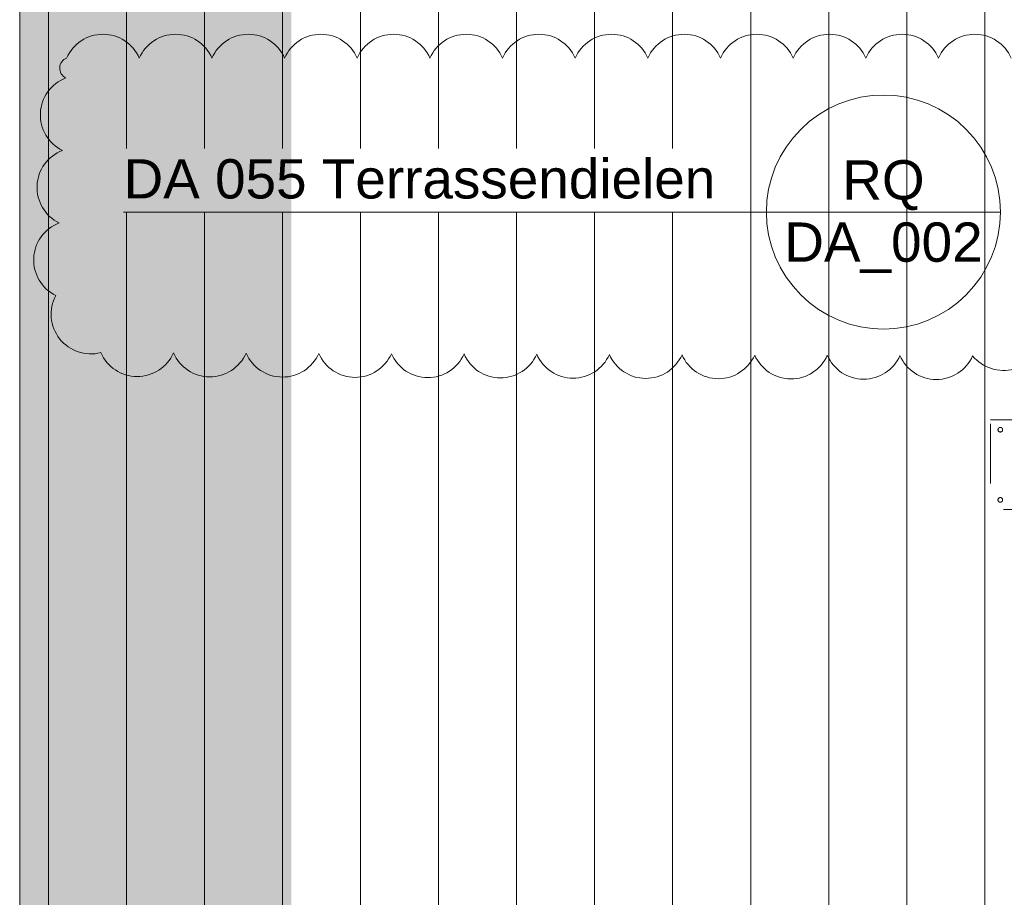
# Model space of a CAD drawing. Header units: metres. Extents: x -180 to 4, y -50 to 6.
# Tile 161 of 256: x -98.82 to -96.3, y -34.73 to -32.48. Entities that reach past the tile are written whole.
import ezdxf

# ---------------------------------------------------------------- set-up
doc = ezdxf.new("R2010")
doc.units = ezdxf.units.M
doc.header["$LTSCALE"] = 0.05
doc.header["$PDMODE"] = 1
doc.header["$PDSIZE"] = -2
doc.linetypes.add('ISO-02 Strichlinie', pattern=[3.81, 3.048, -0.762])
for name, color, linetype, lineweight in [('60- 61 allgemeine Ausstattung- 4 Terrassen', 7, 'Continuous', 9), ('70 -72 Beschriftung- 5 Höhenkoten', 7, 'Continuous', 15), ('70 -72 Beschriftung-14 Schatten', 7, 'Continuous', 5), ('Keine', 7, 'Continuous', 9)]:
    doc.layers.add(name, color=color, linetype=linetype, lineweight=lineweight)
for name, color, linetype, lineweight, true_color in [('70 -72 Beschriftung- 1 Beschriftung allgemein', 7, 'Continuous', 9, 0xff6633), ('70 -72 Beschriftung- 7 Detailverweise', 7, 'Continuous', 9, 0x00dd00), ('70 -77 Revision- 2 Wolken', 7, 'Continuous', 18, 0x944cff)]:
    doc.layers.add(name, color=color, linetype=linetype, lineweight=lineweight, true_color=true_color)
doc.styles.add('Arial', font='arial.ttf')

# ---------------------------------------------------------------- blocks, each defined once
blk = doc.blocks.new('Gruppe-7847')
at = {"layer": 'Keine', "color": 7, "linetype": 'ISO-02 Strichlinie', "lineweight": 9, "transparency": 33554687, "flags": 128}
for points in [[(-96.3354, -33.509), (-96.1054, -33.509), (-96.1054, -33.739), (-96.3354, -33.739)], [(-96.3044, -33.534), (-96.3044, -33.5346), (-96.3045, -33.5352), (-96.3046, -33.5358), (-96.3048, -33.5363), (-96.3051, -33.5369), (-96.3054, -33.5374), (-96.3057, -33.5378), (-96.3061, -33.5383), (-96.3066, -33.5387), (-96.3071, -33.539), (-96.3076, -33.5393), (-96.3081, -33.5396), (-96.3086, -33.5398), (-96.3092, -33.5399), (-96.3098, -33.54), (-96.3104, -33.54), (-96.311, -33.54), (-96.3116, -33.5399), (-96.3121, -33.5398), (-96.3127, -33.5396), (-96.3132, -33.5393), (-96.3137, -33.539), (-96.3142, -33.5387), (-96.3146, -33.5383), (-96.315, -33.5378), (-96.3154, -33.5374), (-96.3157, -33.5369), (-96.3159, -33.5363), (-96.3161, -33.5358), (-96.3163, -33.5352), (-96.3164, -33.5346), (-96.3164, -33.534), (-96.3164, -33.5335), (-96.3163, -33.5329), (-96.3161, -33.5323), (-96.3159, -33.5317), (-96.3157, -33.5312), (-96.3154, -33.5307), (-96.315, -33.5302), (-96.3146, -33.5298), (-96.3142, -33.5294), (-96.3137, -33.5291), (-96.3132, -33.5288), (-96.3127, -33.5285), (-96.3121, -33.5283), (-96.3116, -33.5282), (-96.311, -33.5281), (-96.3104, -33.528), (-96.3098, -33.5281), (-96.3092, -33.5282), (-96.3086, -33.5283), (-96.3081, -33.5285), (-96.3076, -33.5288), (-96.3071, -33.5291), (-96.3066, -33.5294), (-96.3061, -33.5298), (-96.3057, -33.5302), (-96.3054, -33.5307), (-96.3051, -33.5312), (-96.3048, -33.5317), (-96.3046, -33.5323), (-96.3045, -33.5329), (-96.3044, -33.5335)], [(-96.1244, -33.534), (-96.1244, -33.5346), (-96.1245, -33.5352), (-96.1246, -33.5358), (-96.1248, -33.5363), (-96.1251, -33.5369), (-96.1254, -33.5374), (-96.1257, -33.5378), (-96.1261, -33.5383), (-96.1266, -33.5387), (-96.1271, -33.539), (-96.1276, -33.5393), (-96.1281, -33.5396), (-96.1286, -33.5398), (-96.1292, -33.5399), (-96.1298, -33.54), (-96.1304, -33.54), (-96.131, -33.54), (-96.1316, -33.5399), (-96.1321, -33.5398), (-96.1327, -33.5396), (-96.1332, -33.5393), (-96.1337, -33.539), (-96.1342, -33.5387), (-96.1346, -33.5383), (-96.135, -33.5378), (-96.1354, -33.5374), (-96.1357, -33.5369), (-96.1359, -33.5363), (-96.1361, -33.5358), (-96.1363, -33.5352), (-96.1364, -33.5346), (-96.1364, -33.534), (-96.1364, -33.5335), (-96.1363, -33.5329), (-96.1361, -33.5323), (-96.1359, -33.5317), (-96.1357, -33.5312), (-96.1354, -33.5307), (-96.135, -33.5302), (-96.1346, -33.5298), (-96.1342, -33.5294), (-96.1337, -33.5291), (-96.1332, -33.5288), (-96.1327, -33.5285), (-96.1321, -33.5283), (-96.1316, -33.5282), (-96.131, -33.5281), (-96.1304, -33.528), (-96.1298, -33.5281), (-96.1292, -33.5282), (-96.1286, -33.5283), (-96.1281, -33.5285), (-96.1276, -33.5288), (-96.1271, -33.5291), (-96.1266, -33.5294), (-96.1261, -33.5298), (-96.1257, -33.5302), (-96.1254, -33.5307), (-96.1251, -33.5312), (-96.1248, -33.5317), (-96.1246, -33.5323), (-96.1245, -33.5329), (-96.1244, -33.5335)], [(-96.3044, -33.714), (-96.3044, -33.7146), (-96.3045, -33.7152), (-96.3046, -33.7158), (-96.3048, -33.7163), (-96.3051, -33.7169), (-96.3054, -33.7174), (-96.3057, -33.7178), (-96.3061, -33.7183), (-96.3066, -33.7187), (-96.3071, -33.719), (-96.3076, -33.7193), (-96.3081, -33.7196), (-96.3086, -33.7198), (-96.3092, -33.7199), (-96.3098, -33.72), (-96.3104, -33.72), (-96.311, -33.72), (-96.3116, -33.7199), (-96.3121, -33.7198), (-96.3127, -33.7196), (-96.3132, -33.7193), (-96.3137, -33.719), (-96.3142, -33.7187), (-96.3146, -33.7183), (-96.315, -33.7178), (-96.3154, -33.7174), (-96.3157, -33.7169), (-96.3159, -33.7163), (-96.3161, -33.7158), (-96.3163, -33.7152), (-96.3164, -33.7146), (-96.3164, -33.714), (-96.3164, -33.7135), (-96.3163, -33.7129), (-96.3161, -33.7123), (-96.3159, -33.7117), (-96.3157, -33.7112), (-96.3154, -33.7107), (-96.315, -33.7102), (-96.3146, -33.7098), (-96.3142, -33.7094), (-96.3137, -33.7091), (-96.3132, -33.7088), (-96.3127, -33.7085), (-96.3121, -33.7083), (-96.3116, -33.7082), (-96.311, -33.7081), (-96.3104, -33.708), (-96.3098, -33.7081), (-96.3092, -33.7082), (-96.3086, -33.7083), (-96.3081, -33.7085), (-96.3076, -33.7088), (-96.3071, -33.7091), (-96.3066, -33.7094), (-96.3061, -33.7098), (-96.3057, -33.7102), (-96.3054, -33.7107), (-96.3051, -33.7112), (-96.3048, -33.7117), (-96.3046, -33.7123), (-96.3045, -33.7129), (-96.3044, -33.7135)], [(-96.1244, -33.714), (-96.1244, -33.7146), (-96.1245, -33.7152), (-96.1246, -33.7158), (-96.1248, -33.7163), (-96.1251, -33.7169), (-96.1254, -33.7174), (-96.1257, -33.7178), (-96.1261, -33.7183), (-96.1266, -33.7187), (-96.1271, -33.719), (-96.1276, -33.7193), (-96.1281, -33.7196), (-96.1286, -33.7198), (-96.1292, -33.7199), (-96.1298, -33.72), (-96.1304, -33.72), (-96.131, -33.72), (-96.1316, -33.7199), (-96.1321, -33.7198), (-96.1327, -33.7196), (-96.1332, -33.7193), (-96.1337, -33.719), (-96.1342, -33.7187), (-96.1346, -33.7183), (-96.135, -33.7178), (-96.1354, -33.7174), (-96.1357, -33.7169), (-96.1359, -33.7163), (-96.1361, -33.7158), (-96.1363, -33.7152), (-96.1364, -33.7146), (-96.1364, -33.714), (-96.1364, -33.7135), (-96.1363, -33.7129), (-96.1361, -33.7123), (-96.1359, -33.7117), (-96.1357, -33.7112), (-96.1354, -33.7107), (-96.135, -33.7102), (-96.1346, -33.7098), (-96.1342, -33.7094), (-96.1337, -33.7091), (-96.1332, -33.7088), (-96.1327, -33.7085), (-96.1321, -33.7083), (-96.1316, -33.7082), (-96.131, -33.7081), (-96.1304, -33.708), (-96.1298, -33.7081), (-96.1292, -33.7082), (-96.1286, -33.7083), (-96.1281, -33.7085), (-96.1276, -33.7088), (-96.1271, -33.7091), (-96.1266, -33.7094), (-96.1261, -33.7098), (-96.1257, -33.7102), (-96.1254, -33.7107), (-96.1251, -33.7112), (-96.1248, -33.7117), (-96.1246, -33.7123), (-96.1245, -33.7129), (-96.1244, -33.7135)]]:
    blk.add_lwpolyline(points, close=True, dxfattribs=at)
blk = doc.blocks.new('Änderungswolke-5')
at = {"layer": '70 -77 Revision- 2 Wolken', "transparency": 33554687, "flags": 128}
blk.add_lwpolyline([(1.1784, -0.4198, -0.298217), (1.0723, -0.3861, -0.298217), (0.9789, -0.4467, -0.298217), (0.886, -0.3854, -0.298217), (0.7927, -0.446, -0.298217), (0.6998, -0.3847, -0.298217), (0.6065, -0.4453, -0.298217), (0.5136, -0.384, -0.298217), (0.4202, -0.4446, -0.298217), (0.3273, -0.3833, -0.298217), (0.234, -0.4439, -0.298217), (0.1411, -0.3826, -0.298217), (0.0478, -0.4432, -0.298217), (-0.0451, -0.3819, -0.298217), (-0.1385, -0.4426, -0.298217), (-0.2314, -0.3813, -0.298217), (-0.3247, -0.4419, -0.298217), (-0.4176, -0.3806, -0.298217), (-0.5109, -0.4412, -0.298217), (-0.6038, -0.3799, -0.298217), (-0.6972, -0.4405, -0.298217), (-0.7901, -0.3792, -0.298217), (-0.8834, -0.4398, -0.298217), (-0.9763, -0.3785, -0.298217), (-1.0696, -0.4391, -0.298217), (-1.1625, -0.3778, -0.298217), (-1.268, -0.3423, -0.298217), (-1.2777, -0.2315, -0.298217), (-1.3344, -0.1357, -0.298217), (-1.2692, -0.0454, -0.298217), (-1.3259, 0.0504, -0.298217), (-1.2608, 0.1406, -0.298217), (-1.3174, 0.2364, -0.298217), (-1.2523, 0.3267, -0.298217), (-1.2678, 0.3528, -0.298217), (-1.25, 0.3775), (-1.25, 0.3775, -0.298217), (-1.1569, 0.4385, -0.298217), (-1.0638, 0.3775, -0.298217), (-0.9706, 0.4385, -0.298217), (-0.8775, 0.3775, -0.298217), (-0.7844, 0.4385, -0.298217), (-0.6913, 0.3775, -0.298217), (-0.5982, 0.4385, -0.298217), (-0.5051, 0.3775, -0.298217), (-0.4119, 0.4385, -0.298217), (-0.3188, 0.3775, -0.298217), (-0.2257, 0.4385, -0.298217), (-0.1326, 0.3775, -0.298217), (-0.0395, 0.4385, -0.298217), (0.0537, 0.3775, -0.298217), (0.1468, 0.4385, -0.298217), (0.2399, 0.3775, -0.298217), (0.333, 0.4385, -0.298217), (0.4261, 0.3775, -0.298217), (0.5192, 0.4385, -0.298217), (0.6124, 0.3775, -0.298217), (0.7055, 0.4385, -0.298217), (0.7986, 0.3775, -0.298217), (0.8917, 0.4385, -0.298217), (0.9848, 0.3775, -0.298217), (1.0779, 0.4385, -0.298217), (1.1711, 0.3775, -0.298217)], format="xyb", dxfattribs=at)
blk = doc.blocks.new('Gruppe-7859')
at = {"layer": '60- 61 allgemeine Ausstattung- 4 Terrassen', "linetype": 'Continuous', "lineweight": 9, "transparency": 33554495}
h = blk.add_hatch(dxfattribs=at)
h.set_pattern_fill('Dämmstoff v 2mm SRF-2', style=0, pattern_type=2)
h.set_pattern_definition([(90, (-91.35039, -31.79404), (0.2, 0), [])])
h.paths.add_polyline_path([(-98.824, -31.794), (-98.824, -37.194), (-91.3504, -37.194), (-91.3504, -31.794)])
at = {"layer": '60- 61 allgemeine Ausstattung- 4 Terrassen', "color": 252, "linetype": 'Continuous', "lineweight": 9, "true_color": 0x888888, "transparency": 33554687, "flags": 128}
blk.add_lwpolyline([(-98.824, -31.794), (-98.824, -37.194), (-91.3504, -37.194), (-91.3504, -31.794)], close=True, dxfattribs=at)
at = {"layer": '70 -72 Beschriftung- 7 Detailverweise'}
blk.add_line((-96.3099, -32.9761), (-96.9099, -32.9761), dxfattribs=at)
at = {"layer": '70 -72 Beschriftung- 7 Detailverweise', "flags": 128}
blk.add_lwpolyline([(-96.3099, -32.9761), (-96.3114, -33.0055), (-96.3157, -33.0346), (-96.3229, -33.0632), (-96.3328, -33.0909), (-96.3454, -33.1175), (-96.3605, -33.1428), (-96.378, -33.1664), (-96.3978, -33.1882), (-96.4196, -33.208), (-96.4433, -33.2255), (-96.4685, -33.2407), (-96.4951, -33.2532), (-96.5229, -33.2632), (-96.5514, -33.2703), (-96.5805, -33.2746), (-96.6099, -33.2761), (-96.6393, -33.2746), (-96.6685, -33.2703), (-96.697, -33.2632), (-96.7247, -33.2532), (-96.7514, -33.2407), (-96.7766, -33.2255), (-96.8003, -33.208), (-96.8221, -33.1882), (-96.8418, -33.1664), (-96.8594, -33.1428), (-96.8745, -33.1175), (-96.8871, -33.0909), (-96.897, -33.0632), (-96.9042, -33.0346), (-96.9085, -33.0055), (-96.9099, -32.9761), (-96.9085, -32.9467), (-96.9042, -32.9176), (-96.897, -32.889), (-96.8871, -32.8613), (-96.8745, -32.8347), (-96.8594, -32.8094), (-96.8418, -32.7858), (-96.8221, -32.764), (-96.8003, -32.7442), (-96.7766, -32.7266), (-96.7514, -32.7115), (-96.7247, -32.6989), (-96.697, -32.689), (-96.6685, -32.6818), (-96.6393, -32.6775), (-96.6099, -32.6761), (-96.5805, -32.6775), (-96.5514, -32.6818), (-96.5229, -32.689), (-96.4951, -32.6989), (-96.4685, -32.7115), (-96.4433, -32.7266), (-96.4196, -32.7442), (-96.3978, -32.764), (-96.378, -32.7858), (-96.3605, -32.8094), (-96.3454, -32.8347), (-96.3328, -32.8613), (-96.3229, -32.889), (-96.3157, -32.9176), (-96.3114, -32.9467)], close=True, dxfattribs=at)
at = {"layer": '70 -72 Beschriftung- 7 Detailverweise'}
blk.add_point((-96.6099, -32.9761), dxfattribs=at)
at = {"layer": '70 -72 Beschriftung- 1 Beschriftung allgemein', "color": 7}
blk.add_blockref('Gruppe-7847', (0, 0), dxfattribs=at)
at = {"layer": '70 -72 Beschriftung- 7 Detailverweise', "char_height": 0.10069, "line_spacing_factor": 0.96878, "style": 'Arial'}
for s, insert, attachment_point in [('RQ', (-96.6099, -32.9715), 8), ('DA_002', (-96.6099, -33.0027), 2)]:
    blk.add_mtext(s, dxfattribs=dict(at, insert=insert, attachment_point=attachment_point))
at = {"color": 255, "linetype": 'Continuous'}
blk.add_wipeout([(-98.5577, -32.9761), (-97.0331, -32.9761), (-97.0331, -32.8138), (-98.5577, -32.8138)], dxfattribs=at).dxf.layer = '70 -72 Beschriftung- 5 Höhenkoten'
at = {"layer": '70 -72 Beschriftung- 7 Detailverweise', "transparency": 33554687}
for q in [(-98.5577, -32.9761), (-96.6099, -32.9761)]:
    blk.add_line((-97.2449, -32.9761), q, dxfattribs=at)
at = {"layer": '70 -77 Revision- 2 Wolken'}
blk.add_blockref('Änderungswolke-5', (-97.4536, -32.9586), dxfattribs=at)
at = {"layer": '70 -72 Beschriftung- 5 Höhenkoten', "insert": (-98.5577, -32.8405), "char_height": 0.100689, "attachment_point": 1, "line_spacing_factor": 0.96878, "style": 'Arial'}
blk.add_mtext('DA 055 Terrassendielen', dxfattribs=at)
blk = doc.blocks.new('Gruppe-8878')
at = {"layer": '60- 61 allgemeine Ausstattung- 4 Terrassen', "linetype": 'Continuous', "lineweight": 0, "transparency": 33554470}
blk.add_hatch(color=7, dxfattribs=at).paths.add_polyline_path([(-99.03099996, -39.37704198), (-99.03099996, -39.83704198), (-98.2745117, -38.1616062), (-98.2745117, -38.06932266), (-98.1275117, -37.74375375), (-98.1275117, -31.79405198), (-98.82399996, -31.79405198), (-98.82399996, -39.37704198)])
blk = doc.blocks.new('_OG3_2D (2D)')
at = {"layer": '70 -72 Beschriftung-14 Schatten', "linetype": 'Continuous', "lineweight": 0}
blk.add_hatch(color=7, dxfattribs=at).paths.add_polyline_path([(-99.02099996, -39.40704198), (-99.02099996, -39.84704198), (-98.2745117, -38.19375375), (-98.2745117, -38.06932266), (-98.1275117, -37.74375375), (-98.1275117, -31.79405198), (-98.82399996, -31.79405198), (-98.82399996, -39.40704198)])
at = {"layer": '70 -72 Beschriftung- 1 Beschriftung allgemein', "color": 7}
blk.add_blockref('Gruppe-7859', (0, 0), dxfattribs=at)
blk.add_blockref('Gruppe-8878', (0, 0), dxfattribs=at)

msp = doc.modelspace()

# ---------------------------------------------------------------- block references
at = {"layer": 'Keine', "color": 1}
msp.add_blockref('_OG3_2D (2D)', (0, 0), dxfattribs=at)

doc.saveas('drawing.dxf')
